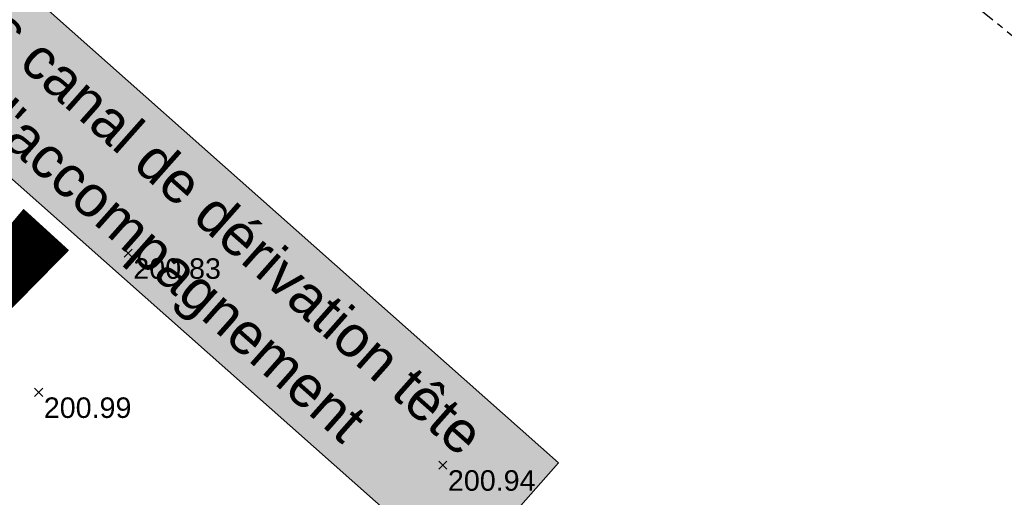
# Model space of a CAD drawing. Extents: x 1616800 to 1632437, y 2248456 to 2251974.
# Tile 133 of 256: x 1617678 to 1617726, y 2251710 to 2251733. Entities that reach past the tile are written whole.
import ezdxf
from ezdxf import colors
from ezdxf.entities.mleader import LeaderData, LeaderLine
from ezdxf.enums import TextEntityAlignment as Align
from ezdxf.math import Vec2, Vec3

# ---------------------------------------------------------------- set-up
doc = ezdxf.new("R2010")
doc.units = 0
doc.header["$LTSCALE"] = 2
doc.header["$PDMODE"] = 3
doc.header["$PDSIZE"] = 0.2
doc.linetypes.add('Cadastre', pattern=[1.45, 1, -0.15, 0.15, -0.15])
doc.layers.get('0').update_dxf_attribs({"linetype": 'CONTINUOUS'})
for name, color, linetype in [('02-PAP-EP TEXTE POUR 2000°', 3, 'CONTINUOUS'), ('09-PAP ECLAIRAGE PROJET', 6, 'CONTINUOUS'), ('X-PTS TOPO-TEXTE TOPOALT', 8, 'CONTINUOUS'), ('X-PTS TOPO-TOPOPOINT', 8, 'CONTINUOUS'), ('Y-FDP TOPO-CADASTRE', 11, 'Cadastre')]:
    doc.layers.add(name, color=color, linetype=linetype)
doc.styles.get("Standard").update_dxf_attribs({"font": 'arial.ttf'})

# ---------------------------------------------------------------- blocks, each defined once
blk = doc.blocks.new('TCPOINT')
at = {"color": 0}
blk.add_point((0, 0), dxfattribs=at)
at = {"layer": 'X-PTS TOPO-TEXTE TOPOALT'}
blk.add_attdef('ALT', text='', height=0.75, dxfattribs=at).set_placement((0.25, -0.25), align=Align.TOP_LEFT)

msp = doc.modelspace()

# ---------------------------------------------------------------- linework, layer by layer
at = {"layer": '02-PAP-EP TEXTE POUR 2000°', "elevation": 199.9526, "flags": 128}
msp.add_lwpolyline([(1617679.3583, 2251722.9803, 3, 0, 0), (1617652.828, 2251693.8695, 0, 0, 0)], format="xyseb", dxfattribs=at)
at = {"layer": 'Y-FDP TOPO-CADASTRE', "elevation": 202.03, "flags": 128}
msp.add_lwpolyline([(1617736.723, 2251723.9998), (1617719.3982, 2251738.2066)], dxfattribs=at)

# ---------------------------------------------------------------- block references
at = {"layer": 'X-PTS TOPO-TOPOPOINT'}
ref = msp.add_blockref('TCPOINT', (1617683.3506, 2251721.827, 200.83), dxfattribs=at)
ref.add_attrib('ALT', '200.83', dxfattribs={"layer": 'X-PTS TOPO-TEXTE TOPOALT', "height": 1, "rotation": 0}).set_placement((1617683.6006, 2251721.577, 200.83), align=Align.TOP_LEFT)
ref = msp.add_blockref('TCPOINT', (1617678.9856, 2251715.045, 200.99), dxfattribs=at)
ref.add_attrib('ALT', '200.99', dxfattribs={"layer": 'X-PTS TOPO-TEXTE TOPOALT', "height": 1}).set_placement((1617679.2356, 2251714.795, 200.99), align=Align.TOP_LEFT)
ref = msp.add_blockref('TCPOINT', (1617698.6896, 2251711.495, 200.94), dxfattribs=at)
ref.add_attrib('ALT', '200.94', dxfattribs={"layer": 'X-PTS TOPO-TEXTE TOPOALT', "height": 1, "rotation": 360}).set_placement((1617698.9396, 2251711.245, 200.94), align=Align.TOP_LEFT)

# ---------------------------------------------------------------- texts
at = {"layer": '02-PAP-EP TEXTE POUR 2000°', "insert": (1617661.3838, 2251748.3587, 199.9526), "char_height": 2, "attachment_point": 1, "rotation": 318.43714, "bg_fill": 17, "box_fill_scale": 1.5, "bg_fill_color": 255, "bg_fill_transparency": 0}
msp.add_mtext_dynamic_manual_height_columns("Rejet des EP dans canal de dérivation tête de buse et cunette d'accompagnement", width=55.522523, gutter_width=12.5, heights=[0], dxfattribs=at)

# ---------------------------------------------------------------- leaders
at = {"layer": '09-PAP ECLAIRAGE PROJET'}
ml = msp.add_multileader_mtext('Standard', dxfattribs=at)
ml.set_content("RACCORDEMENTS SUR ARMOIRE D'ECLAIRAGE DANS LE POSTE DE TRANSFORMATION", color=256)
ml.set_leader_properties()
ml.build(insert=Vec2(0, 0))
ml.multileader.update_dxf_attribs({"text_right_attachment_type": 6, "dogleg_length": 0.36, "arrow_head_size": 2, "scale": 0.5})
ctx = ml.context
ctx.base_point, ctx.scale, ctx.char_height, ctx.arrow_head_size, ctx.landing_gap_size, ctx.plane_origin, ctx.plane_x_axis, ctx.plane_y_axis = Vec3(1617659.0832, 2251784.7155, 404.9802), 0.5, 2, 2, 1, Vec3(1617418.9084, 2252011.5155, 404.9802), Vec3(0.7549808, -0.6557469), Vec3(0.6557469, 0.7549808)
ctx.right_attachment = 6
notes = []
notes.append((ctx, [(1, (1, 1, 0), (1617684.1402, 2251761.1202, 404.9802), (-0.7549808, 0.6557469), 0.18, [(0, [(1617650.4576, 2251670.4956, 404.9802)], 0, [])])]))
ctx.mtext.insert, ctx.mtext.text_direction, ctx.mtext.rotation, ctx.mtext.width, ctx.mtext.flow_direction = Vec3(1617660.5051, 2251784.8276, 404.9802), Vec3(0.7549808, -0.6557469), 5.5680138, 40.470438, 5
for ctx, leaders in notes:
    for number, flags, end, landing, length, lines in leaders:
        leader = LeaderData()
        leader.index, (leader.has_last_leader_line, leader.has_dogleg_vector, leader.attachment_direction) = number, flags
        leader.last_leader_point, leader.dogleg_vector, leader.dogleg_length = Vec3(end), Vec3(landing), length
        for number, points, colour, breaks in lines:
            line = LeaderLine()
            line.index, line.vertices, line.color, line.breaks = number, Vec3.list(points), colors.encode_raw_color(colour), breaks
            leader.lines.append(line)
        ctx.leaders.append(leader)

doc.saveas('drawing.dxf')
